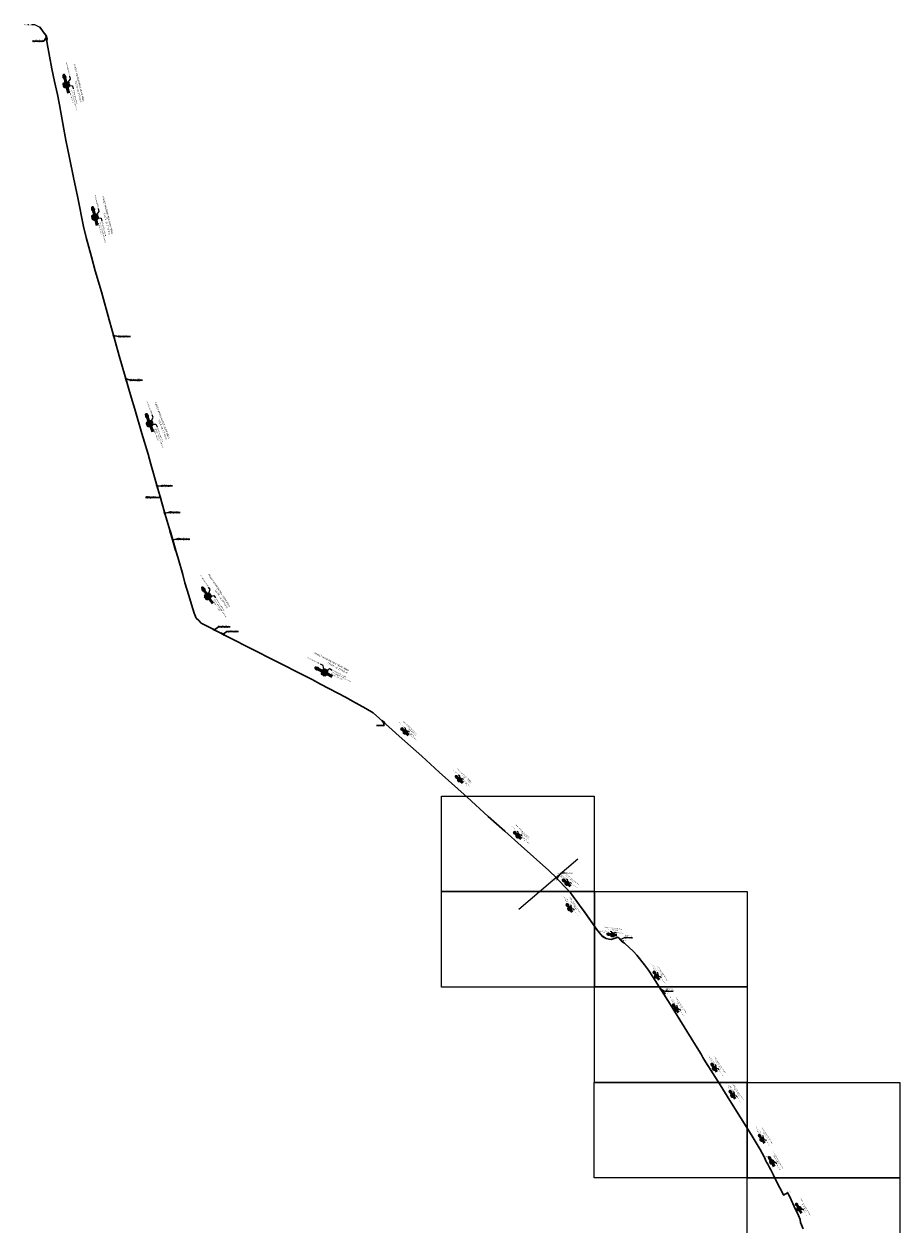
# Model space of a CAD drawing. Header units: millimetres. Extents: x 6424908 to 6427600, y 5873000 to 5879269.
# Tile 10 of 10: x 6424908 to 6427200, y 5876128 to 5879269. Entities that reach past the tile are written whole.
import ezdxf
from ezdxf import colors
from ezdxf.entities.mleader import LeaderData, LeaderLine
from ezdxf.math import Vec2, Vec3

# ---------------------------------------------------------------- set-up
doc = ezdxf.new("R2010")
doc.units = ezdxf.units.MM
doc.header["$LTSCALE"] = 0.5
doc.header["$XCLIPFRAME"] = 2
doc.layers.get('0').update_dxf_attribs({"linetype": 'CONTINUOUS'})
for name, color, linetype, lineweight in [('OBIEKTY', 5, 'CONTINUOUS', 30), ('OBIEKTY - OPIS', 170, 'CONTINUOUS', 30), ('RUROCIAG', 1, 'CONTINUOUS', 30), ('RUROCIĄG', 30, 'CONTINUOUS', 30), ('RUROCIĄG - DZIERŻAWA', 5, 'CONTINUOUS', 30), ('STUDNIE', 30, 'CONTINUOUS', 30)]:
    doc.layers.add(name, color=color, linetype=linetype, lineweight=lineweight)
doc.layers.add('RASTER', color=252, linetype='CONTINUOUS')
doc.styles.add('1 500', font='calibri.ttf', dxfattribs={"height": 1.5})
picture_1 = doc.add_image_def('image11.tif', size_in_pixel=(13216, 9423))
picture_2 = doc.add_image_def('image12.tif', size_in_pixel=(13714, 10743))
picture_3 = doc.add_image_def('image13.tif', size_in_pixel=(13216, 9438))
picture_4 = doc.add_image_def('image18.tif', size_in_pixel=(13216, 9438))
picture_5 = doc.add_image_def('image19.tif', size_in_pixel=(13216, 9445))
picture_6 = doc.add_image_def('image21.tif', size_in_pixel=(13216, 9442))
picture_7 = doc.add_image_def('image22.tif', size_in_pixel=(13868, 10589))

# ---------------------------------------------------------------- blocks, each defined once
blk = doc.blocks.new('redrftyuoio')
at = {"lineweight": 50, "true_color": 0x010101}
h = blk.add_hatch(color=18, dxfattribs=at)
h.dxf.hatch_style = 1
h.paths.add_polyline_path([(6427006.9, 5876175.9), (6427003.8, 5876176.8), (6427006.9, 5876177.7), (6427006.9, 5876176.8)])
edge = h.paths.add_edge_path()
edge.add_line((6427013.3, 5876176.8), (6427003.8, 5876176.8))
edge.add_line((6427013.3, 5876176.8), (6427003.8, 5876176.8))
at = {"color": 18, "linetype": 'ByBlock', "lineweight": -2, "true_color": 0x010101}
blk.add_line((6427024.1, 5876185.2), (6427028.1, 5876185.2), dxfattribs=at)
for points in [[(6427017.8, 5876180.7), (6427024.1, 5876185.2)], [(6427018.5, 5876176.2), (6427024.1, 5876185.2)], [(6427018.6, 5876178.6), (6427024.1, 5876185.2)], [(6427019.9, 5876181.1), (6427024.1, 5876185.2)], [(6427020.8, 5876176.3), (6427024.1, 5876185.2)], [(6427020.9, 5876178.5), (6427024.1, 5876185.2)]]:
    blk.add_lwpolyline(points, dxfattribs=at)
at = {"color": 18, "lineweight": 50, "true_color": 0x010101}
for points in [[(6427013.3, 5876176.8), (6427003.8, 5876176.8), (6427006.9, 5876177.7), (6427006.9, 5876176.8)], [(6427009.8, 5876176.8), (6427003.8, 5876176.8), (6427006.9, 5876175.9), (6427006.9, 5876176.8)], [(6427031.4, 5876176.8), (6427023.4, 5876176.8)], [(6427031.4, 5876176.8), (6427023.7, 5876176.8)]]:
    blk.add_lwpolyline(points, dxfattribs=at)
at = {"color": 1, "lineweight": 50}
blk.add_circle((6427017.2, 5876179.3), 1.16, dxfattribs=at)
at = {"color": 34, "lineweight": 50, "true_color": 0x964b00}
blk.add_circle((6427017.2, 5876177), 1.16, dxfattribs=at)
at = {"color": 2, "lineweight": 50}
blk.add_circle((6427019.6, 5876179.3), 1.16, dxfattribs=at)
at = {"color": 18, "lineweight": 50, "true_color": 0x010101}
blk.add_circle((6427019.6, 5876176.9), 1.16, dxfattribs=at)
at = {"color": 5, "lineweight": 50}
blk.add_circle((6427017.1, 5876174.6), 1.16, dxfattribs=at)
at = {"color": 3, "lineweight": 50}
blk.add_circle((6427019.5, 5876174.6), 1.16, dxfattribs=at)
at = {"color": 18, "true_color": 0x010101}
for points in [[(6427018.3, 5876180.9), (6427017.4, 5876180.4), (6427018.1, 5876181.1)], [(6427018.7, 5876178.5), (6427018, 5876177.8), (6427018.5, 5876178.7)], [(6427020, 5876180.9), (6427019.2, 5876180.4), (6427019.8, 5876181.2)], [(6427021.1, 5876178.4), (6427020.5, 5876177.6), (6427020.8, 5876178.6)], [(6427018.7, 5876176.1), (6427018, 5876175.4), (6427018.4, 5876176.3)], [(6427020.9, 5876176.2), (6427020.4, 5876175.4), (6427020.6, 5876176.4)]]:
    blk.add_solid(points, dxfattribs=at)
at = {"color": 250, "ltscale": 0.3, "insert": (6426995.1, 5876194.8), "char_height": 2.25, "attachment_point": 1, "style": '1 500'}
blk.add_mtext_dynamic_manual_height_columns('\\pi2.2108;{\\fArial Narrow|b0|i0|c0|p34;\\C18;\\c65793;PAKIET MIKRORUREK HDPE Mikro \\P\\pi11.216;\\fArial Narrow|b0|i0|c238|p34;6\\fArial Narrow|b0|i0|c0|p34;x1\\fArial Narrow|b0|i0|c238|p34;2\\fArial Narrow|b0|i0|c0|p34;/\\fArial Narrow|b0|i0|c238|p34;8\\fArial Narrow|b0|i0|c0|p34; \\fArial Narrow|b0|i0|c238|p34;- dł. 325,0 m}', width=92.735, gutter_width=7.5, heights=[0], dxfattribs=at)
at = {"color": 18, "true_color": 0x010101, "insert": (6427029.1, 5876186.4), "char_height": 1.5, "attachment_point": 1}
blk.add_mtext('{\\fArial|b0|i0|c238|p34;6\\fArial|b0|i0|c0|p34;x mikrorurka WSS}', dxfattribs=at)
blk = doc.blocks.new('werfaaq')
at = {"lineweight": 50, "true_color": 0x010101}
h = blk.add_hatch(color=18, dxfattribs=at)
h.dxf.hatch_style = 1
h.paths.add_polyline_path([(6426905.2, 5876353.2), (6426902.1, 5876352.3), (6426905.2, 5876351.3), (6426905.2, 5876352.3)])
edge = h.paths.add_edge_path()
edge.add_line((6426911.6, 5876352.3), (6426902.1, 5876352.3))
edge.add_line((6426911.6, 5876352.3), (6426902.1, 5876352.3))
at = {"color": 1, "lineweight": 50}
for p, q in [((6426914.7, 5876354.8), (6426913.6, 5876353.7)), ((6426914.7, 5876353.7), (6426913.6, 5876354.8))]:
    blk.add_line(p, q, dxfattribs=at)
at = {"color": 18, "lineweight": 50, "true_color": 0x010101}
for points in [[(6426908.2, 5876352.3), (6426902.1, 5876352.3), (6426905.2, 5876353.2), (6426905.2, 5876352.3)], [(6426911.7, 5876352.3), (6426902.1, 5876352.3), (6426905.2, 5876351.3), (6426905.2, 5876352.3)], [(6426926.9, 5876352.3), (6426918.8, 5876352.3)], [(6426926.9, 5876352.3), (6426919.2, 5876352.3)]]:
    blk.add_lwpolyline(points, dxfattribs=at)
blk.add_circle((6426913, 5876352.2), 1.16, dxfattribs=at)
at = {"color": 1, "lineweight": 50}
blk.add_circle((6426914.2, 5876354.3), 1.16, dxfattribs=at)
at = {"color": 30, "lineweight": 50}
blk.add_circle((6426914.2, 5876350.2), 1.16, dxfattribs=at)
at = {"color": 3, "lineweight": 50}
blk.add_circle((6426915.4, 5876352.3), 1.16, dxfattribs=at)
at = {"color": 253, "lineweight": 50}
blk.add_circle((6426916.5, 5876350.2), 1.16, dxfattribs=at)
at = {"color": 5, "lineweight": 50}
blk.add_circle((6426916.5, 5876354.3), 1.16, dxfattribs=at)
at = {"color": 6, "lineweight": 50}
blk.add_circle((6426917.7, 5876352.2), 1.16, dxfattribs=at)
at = {"color": 250, "ltscale": 0.3, "insert": (6426888.5, 5876370.1), "char_height": 2.25, "attachment_point": 1, "style": '1 500'}
blk.add_mtext_dynamic_manual_height_columns('\\pi2.2108;{\\fArial Narrow|b0|i0|c0|p34;\\C18;\\c65793;PAKIET MIKRORUREK HDPE Mikro \\P\\pi11.216;\\fArial Narrow|b0|i0|c238|p34;7\\fArial Narrow|b0|i0|c0|p34;x1\\fArial Narrow|b0|i0|c238|p34;2\\fArial Narrow|b0|i0|c0|p34;/8 \\fArial Narrow|b0|i0|c238|p34;- dł. 925,0 m}', width=92.735, gutter_width=7.5, heights=[0], dxfattribs=at)
at = {"color": 18, "true_color": 0x010101}
ml = blk.add_multileader_mtext('Standard', dxfattribs=at)
ml.set_content('{\\fArial|b0|i0|c0|p34;mikrorurka czerwona \\Pwykorzystana przez operatora\\Pobcego - Asta-Net}', color=(1, 1, 1))
ml.set_leader_properties()
ml.build(insert=Vec2(0, 0))
ml.multileader.update_dxf_attribs({"text_top_attachment_type": 0, "text_bottom_attachment_type": 0, "arrow_head_size": 1})
ctx = ml.context
ctx.base_point, ctx.char_height, ctx.arrow_head_size, ctx.landing_gap_size, ctx.plane_origin = Vec3(6426878.1, 5876359.6), 1.5, 1, 1, Vec3(6426913.9, 5876354)
ctx.text_align_type = 2
notes = []
notes.append((ctx, [(0, (1, 1, 0), (6426912, 5876359.6), (-1, 0), 4, [(0, [(6426913.5, 5876355.2)], 256, [])])]))
ctx.mtext.insert, ctx.mtext.alignment, ctx.mtext.flow_direction = Vec3(6426907, 5876360.6), 3, 5
ml = blk.add_multileader_mtext('Standard', dxfattribs=at)
ml.set_content('{\\fArial|b0|i0|c0|p34;6x mikrorurka WSS}', color=(1, 1, 1))
ml.set_leader_properties()
ml.build(insert=Vec2(0, 0))
ml.multileader.update_dxf_attribs({"text_top_attachment_type": 0, "text_bottom_attachment_type": 0, "arrow_head_size": 1})
ctx = ml.context
ctx.base_point, ctx.char_height, ctx.arrow_head_size, ctx.landing_gap_size, ctx.plane_origin = Vec3(6426925.2, 5876359.4), 1.5, 1, 1, Vec3(6426917.6, 5876354.6)
notes.append((ctx, [(0, (1, 1, 0), (6426921.2, 5876359.4), (1, 0), 4, [(5, [(6426916.7, 5876355.4), (6426914.2, 5876352.3), (6426915.1, 5876350.8), (6426917.6, 5876350.5), (6426918.2, 5876353.2), (6426916.3, 5876352.9)], 256, [])])]))
ctx.mtext.insert, ctx.mtext.flow_direction = Vec3(6426926.2, 5876360.2), 5
for ctx, leaders in notes:
    for number, flags, end, landing, length, lines in leaders:
        leader = LeaderData()
        leader.index, (leader.has_last_leader_line, leader.has_dogleg_vector, leader.attachment_direction) = number, flags
        leader.last_leader_point, leader.dogleg_vector, leader.dogleg_length = Vec3(end), Vec3(landing), length
        for number, points, colour, breaks in lines:
            line = LeaderLine()
            line.index, line.vertices, line.color, line.breaks = number, Vec3.list(points), colors.encode_raw_color(colour), breaks
            leader.lines.append(line)
        ctx.leaders.append(leader)
blk = doc.blocks.new('A$C41BD58FC')
at = {"lineweight": 50, "true_color": 0x010101}
h = blk.add_hatch(color=18, dxfattribs=at)
h.dxf.hatch_style = 1
h.paths.add_polyline_path([(41.2, 4.6), (35, 6.5), (41.2, 8.4), (41.2, 6.5)])
edge = h.paths.add_edge_path()
edge.add_line((54, 6.5), (35, 6.5))
edge.add_line((54, 6.5), (35, 6.5))
at = {"color": 1, "lineweight": 50}
for p, q in [((62.7, 11.7), (65, 9.4)), ((62.7, 9.4), (65, 11.7))]:
    blk.add_line(p, q, dxfattribs=at)
at = {"color": 18, "lineweight": 50, "true_color": 0x010101}
for points in [[(54.1, 6.5), (35, 6.5), (41.2, 8.4), (41.2, 6.5)], [(47.1, 6.5), (35, 6.5), (41.2, 4.6), (41.2, 6.5)], [(84.5, 6.5), (68.4, 6.5)], [(84.5, 6.5), (69.1, 6.5)]]:
    blk.add_lwpolyline(points, dxfattribs=at)
at = {"color": 6, "lineweight": 50}
blk.add_circle((56.8, 6.4), 2.32, dxfattribs=at)
at = {"color": 5, "lineweight": 50}
blk.add_circle((59.1, 10.6), 2.32, dxfattribs=at)
at = {"color": 253, "lineweight": 50}
blk.add_circle((59.2, 2.4), 2.32, dxfattribs=at)
at = {"color": 3, "lineweight": 50}
blk.add_circle((61.4, 6.5), 2.32, dxfattribs=at)
at = {"color": 1, "lineweight": 50}
blk.add_circle((63.9, 10.5), 2.32, dxfattribs=at)
at = {"color": 30, "lineweight": 50}
blk.add_circle((63.9, 2.3), 2.32, dxfattribs=at)
at = {"color": 18, "lineweight": 50, "true_color": 0x010101}
blk.add_circle((66.1, 6.4), 2.32, dxfattribs=at)
at = {"color": 250, "ltscale": 0.3, "insert": (115.2, 42.2), "char_height": 4.5, "attachment_point": 3, "style": '1 500'}
blk.add_mtext_dynamic_manual_height_columns('{\\fArial Narrow|b0|i0|c0|p34;\\C18;\\c65793;PAKIET MIKRORUREK HDPE Mikro \\P\\fArial Narrow|b0|i0|c238|p34;7\\fArial Narrow|b0|i0|c0|p34;x1\\fArial Narrow|b0|i0|c238|p34;2\\fArial Narrow|b0|i0|c0|p34;/8 \\fArial Narrow|b0|i0|c238|p34;- dł. 2774,0 m}', width=92.735, gutter_width=7.5, heights=[0], dxfattribs=at)
at = {"color": 18, "true_color": 0x010101}
ml = blk.add_multileader_mtext('Standard', dxfattribs=at)
ml.set_content('6x mikrorurka WSS', color=(1, 1, 1))
ml.set_leader_properties()
ml.build(insert=Vec2(0, 0))
ml.multileader.update_dxf_attribs({"text_top_attachment_type": 0, "text_bottom_attachment_type": 0, "arrow_head_size": 2})
ctx = ml.context
ctx.base_point, ctx.char_height, ctx.arrow_head_size, ctx.plane_origin = Vec3(2.1, 20.8), 3, 2, Vec3(56.9, 11.3)
ctx.text_align_type = 2
notes = []
notes.append((ctx, [(0, (1, 1, 0), (49.8, 20.8), (-1, 0), 8, [(5, [(58.8, 12.9), (63.8, 6.6), (65.8, 3.5), (61.5, 3), (55.8, 8.5), (59.6, 7.9)], 256, [])])]))
ctx.mtext.insert, ctx.mtext.alignment, ctx.mtext.flow_direction = Vec3(39.8, 22.4), 3, 5
ml = blk.add_multileader_mtext('Standard', dxfattribs=at)
ml.set_content('mikrorurka czerwona \\Pwykorzystana przez operatora\\Pobcego - Asta-Net', color=(1, 1, 1))
ml.set_leader_properties()
ml.build(insert=Vec2(0, 0))
ml.multileader.update_dxf_attribs({"text_top_attachment_type": 0, "text_bottom_attachment_type": 0, "arrow_head_size": 2})
ctx = ml.context
ctx.base_point, ctx.char_height, ctx.arrow_head_size, ctx.plane_origin = Vec3(76.2, 21.2), 3, 2, Vec3(64.3, 10)
notes.append((ctx, [(0, (1, 1, 0), (68.2, 21.2), (1, 0), 8, [(0, [(65.2, 12.4)], 256, [])])]))
ctx.mtext.insert, ctx.mtext.flow_direction = Vec3(78.2, 23.2), 5
for ctx, leaders in notes:
    for number, flags, end, landing, length, lines in leaders:
        leader = LeaderData()
        leader.index, (leader.has_last_leader_line, leader.has_dogleg_vector, leader.attachment_direction) = number, flags
        leader.last_leader_point, leader.dogleg_vector, leader.dogleg_length = Vec3(end), Vec3(landing), length
        for number, points, colour, breaks in lines:
            line = LeaderLine()
            line.index, line.vertices, line.color, line.breaks = number, Vec3.list(points), colors.encode_raw_color(colour), breaks
            leader.lines.append(line)
        ctx.leaders.append(leader)

msp = doc.modelspace()

# ---------------------------------------------------------------- linework, layer by layer
at = {"ltscale": 100}
msp.add_lwpolyline([(6426202.7, 5876952.2), (6426356.8, 5877084.5)], dxfattribs=at)
at = {"layer": 'OBIEKTY', "ltscale": 0.3}
for p, q in [((6424964.5, 5879239.4), (6424965.5, 5879239.6)), ((6424967.3, 5879229.8), (6424964.5, 5879239.4)), ((6424965.5, 5879239.6), (6424968.3, 5879229.5)), ((6424966.4, 5879227), (6424967.3, 5879229.8)), ((6424967.3, 5879226.6), (6424966.4, 5879227)), ((6424968.3, 5879229.5), (6424967.3, 5879229.8)), ((6424967.3, 5879229.8), (6424968.3, 5879229.5)), ((6424968.3, 5879229.5), (6424967.3, 5879226.6)), ((6425141.3, 5878455.3), (6425142.3, 5878455.6)), ((6425143.6, 5878447.6), (6425141.3, 5878455.3)), ((6425142.3, 5878455.6), (6425144.5, 5878447.9)), ((6425144.5, 5878447.9), (6425143.6, 5878447.6)), ((6425173.2, 5878342.4), (6425174.1, 5878342.6)), ((6425175.7, 5878333.4), (6425173.2, 5878342.4)), ((6425174.1, 5878342.6), (6425176.7, 5878333.6)), ((6425176.7, 5878333.6), (6425175.7, 5878333.4)), ((6425254.9, 5878062.2), (6425255.9, 5878062.5)), ((6425255.9, 5878062.5), (6425257.8, 5878055.3)), ((6425256.8, 5878055), (6425254.9, 5878062.2)), ((6425257.8, 5878055.3), (6425256.8, 5878055)), ((6425263.3, 5878032.5), (6425264.3, 5878032.8)), ((6425264.5, 5878028.4), (6425263.3, 5878032.5)), ((6425264.3, 5878032.8), (6425265.5, 5878028.7)), ((6425265.5, 5878028.7), (6425264.5, 5878028.4)), ((6425274.7, 5877992.3), (6425275.6, 5877992.5)), ((6425276.3, 5877986.6), (6425274.7, 5877992.3)), ((6425275.6, 5877992.5), (6425277.3, 5877986.9)), ((6425277.3, 5877986.9), (6425276.3, 5877986.6)), ((6425289.1, 5877943.1), (6425290.1, 5877943.4)), ((6425296.2, 5877918.9), (6425289.1, 5877943.1)), ((6425290.1, 5877943.4), (6425297.1, 5877919.2)), ((6425297.1, 5877919.2), (6425296.2, 5877918.9)), ((6425296.2, 5877918.9), (6425297.1, 5877919.2)), ((6425304.4, 5877891.3), (6425296.2, 5877918.9)), ((6425297.1, 5877919.2), (6425305.4, 5877891.6)), ((6425305.4, 5877891.6), (6425304.4, 5877891.3)), ((6425402.9, 5877684.7), (6425403.3, 5877685.6)), ((6425403.3, 5877685.6), (6425408.6, 5877682.8)), ((6425408.2, 5877681.9), (6425402.9, 5877684.7)), ((6425408.6, 5877682.8), (6425408.2, 5877681.9)), ((6425422.9, 5877674.5), (6425423.3, 5877675.4)), ((6425431.6, 5877670), (6425422.9, 5877674.5)), ((6425423.3, 5877675.4), (6425432.1, 5877670.9)), ((6425432.1, 5877670.9), (6425431.6, 5877670)), ((6425844.1, 5877445.8), (6425844.7, 5877446.6)), ((6425851.4, 5877439.3), (6425844.1, 5877445.8)), ((6425844.7, 5877446.6), (6425852.1, 5877440)), ((6425852.1, 5877440), (6425851.4, 5877439.3)), ((6426464.2, 5876876.6), (6426464.9, 5876877.3)), ((6426472, 5876867.9), (6426464.2, 5876876.6)), ((6426464.9, 5876877.3), (6426472.8, 5876868.5)), ((6426472.8, 5876868.5), (6426472, 5876867.9)), ((6426572.7, 5876744.2), (6426573.5, 5876744.8)), ((6426575.2, 5876740.3), (6426572.7, 5876744.2)), ((6426573.5, 5876744.8), (6426576, 5876740.8)), ((6426576, 5876740.8), (6426575.2, 5876740.3))]:
    msp.add_line(p, q, dxfattribs=at)
at = {"layer": 'OBIEKTY - OPIS', "ltscale": 0.3}
for p, q in [((6424930.3, 5879224.8), (6424959.7, 5879224.8)), ((6424959.7, 5879224.8), (6424966.1, 5879233.8)), ((6425154.1, 5878451.2), (6425142.6, 5878454.3)), ((6425154.1, 5878451.2), (6425186.2, 5878451.2)), ((6425186.3, 5878337.5), (6425174.7, 5878340.5)), ((6425186.2, 5878337.5), (6425218.3, 5878337.5)), ((6425266.2, 5878060.8), (6425256.7, 5878059.4)), ((6425266.2, 5878060.8), (6425296.3, 5878060.8)), ((6425225.7, 5878030.2), (6425255.9, 5878030.2)), ((6425255.9, 5878030.2), (6425264.1, 5878029.8)), ((6425286, 5877990.8), (6425276.5, 5877989.4)), ((6425286, 5877990.8), (6425316.1, 5877990.8)), ((6425307, 5877921.3), (6425297.1, 5877919.3)), ((6425307, 5877921.3), (6425341.4, 5877921.3)), ((6425416.5, 5877691.5), (6425406.4, 5877684)), ((6425416.5, 5877691.5), (6425446.9, 5877691.5)), ((6425439, 5877679.2), (6425429.4, 5877672.3)), ((6425439, 5877679.2), (6425469.4, 5877679.2)), ((6425850.1, 5877433.6), (6425848.9, 5877441.5)), ((6425830.7, 5877433.6), (6425850.2, 5877433.6))]:
    msp.add_line(p, q, dxfattribs=at)
at = {"layer": 'RUROCIAG', "ltscale": 0.3}
msp.add_lwpolyline([(6424949.8, 5879260.2), (6424957.8, 5879248.9), (6424964.7, 5879239.7), (6424965.4, 5879238.3), (6424967.8, 5879229.7), (6424966.9, 5879226.8), (6424967.2, 5879224.7), (6424968.4, 5879218.4), (6424980.9, 5879152.4), (6424980.9, 5879152.4), (6424987.9, 5879119.2), (6424995.4, 5879084.5), (6425000.7, 5879057.4), (6425012.4, 5878994.2), (6425017.5, 5878965.6), (6425027.2, 5878918.7), (6425037.7, 5878867.4), (6425048.2, 5878814.4), (6425048.2, 5878814.4), (6425063.6, 5878738.9), (6425070.1, 5878710.7), (6425070.1, 5878710.7), (6425084.1, 5878659.9), (6425094.4, 5878623.3), (6425110.3, 5878568.3), (6425110.3, 5878568.3), (6425130.5, 5878495.4), (6425130.5, 5878495.4), (6425138.3, 5878467.4), (6425147.6, 5878435.3), (6425157, 5878400.4), (6425188.1, 5878292.2), (6425188.1, 5878292.2), (6425188.1, 5878292.2), (6425198.1, 5878261), (6425198.1, 5878261), (6425216.3, 5878197.9), (6425216.3, 5878197.9), (6425216.3, 5878197.9), (6425232.7, 5878143.2), (6425240, 5878117.4), (6425258.1, 5878052.3), (6425258.1, 5878052.3), (6425265.5, 5878026.4), (6425265.7, 5878025.7), (6425265.7, 5878025.7), (6425278.7, 5877979.8), (6425289.9, 5877942), (6425297.4, 5877916.5), (6425297.4, 5877916.5), (6425301, 5877904), (6425310.1, 5877873.9), (6425323.5, 5877828.7), (6425323.5, 5877828.7), (6425329.1, 5877806.5), (6425339.1, 5877773.5), (6425346.3, 5877749.6), (6425353.5, 5877727.5), (6425358.6, 5877714.2), (6425365.2, 5877708.1), (6425371.8, 5877701), (6425371.8, 5877701), (6425391, 5877691.3), (6425446.5, 5877663), (6425446.5, 5877663), (6425501.2, 5877635.1), (6425501.2, 5877635.1), (6425566.4, 5877601.8), (6425566.4, 5877601.8), (6425642.4, 5877562.9), (6425642.4, 5877562.9), (6425661.5, 5877553.3), (6425684, 5877541), (6425751.1, 5877506.6), (6425751.1, 5877506.6), (6425751.1, 5877506.6), (6425767.5, 5877496.9), (6425767.5, 5877496.9), (6425802.8, 5877477.9), (6425821.7, 5877466), (6425871.2, 5877422.2), (6425871.2, 5877422.2), (6425871.2, 5877422.2), (6425889.4, 5877405), (6425948.7, 5877352.6), (6425994.4, 5877311), (6426067.2, 5877245.7), (6426067.2, 5877245.7), (6426122.7, 5877195.3), (6426165.8, 5877156.8), (6426208.9, 5877118), (6426208.9, 5877118), (6426281.3, 5877053.4), (6426302, 5877033.9), (6426302.8, 5877033.1)], dxfattribs=at)
at = {"layer": 'RUROCIĄG', "ltscale": 0.3}
for points in [[(6426444.6, 5876873.5), (6426438.8, 5876873.7), (6426431, 5876875.4), (6426424.6, 5876879.3), (6426421.9, 5876881.3), (6426408.9, 5876896.9), (6426373.9, 5876946.8), (6426373.9, 5876946.8), (6426361.3, 5876963.4), (6426338.3, 5876995.3), (6426328.8, 5877005.5), (6426303.6, 5877031.2)], [(6426465.1, 5876876.4), (6426473.3, 5876867.1), (6426479.5, 5876863.4), (6426503, 5876841.4), (6426511.9, 5876831.9), (6426511.9, 5876831.9), (6426531.6, 5876807), (6426542.1, 5876792.9), (6426553.7, 5876775), (6426553.7, 5876775), (6426553.7, 5876775), (6426599.1, 5876703.6), (6426599.1, 5876703.6), (6426599.1, 5876703.6), (6426661.2, 5876603.3), (6426661.2, 5876603.3), (6426661.2, 5876603.3), (6426679.7, 5876573.2), (6426679.7, 5876573.2), (6426684.3, 5876564), (6426691.6, 5876553.3), (6426711.1, 5876521.4), (6426729.5, 5876492.5), (6426729.5, 5876492.5), (6426755, 5876451.6), (6426755, 5876451.6), (6426810.7, 5876362.3), (6426810.7, 5876362.3), (6426810.7, 5876362.3), (6426810.7, 5876362.3), (6426834.2, 5876323.8), (6426844.6, 5876304.7)]]:
    msp.add_lwpolyline(points, dxfattribs=at)
at = {"layer": 'RUROCIĄG', "ltscale": 100}
msp.add_lwpolyline([(6426303.6, 5877031.2), (6426328.8, 5877005.5), (6426338.3, 5876995.3), (6426361.3, 5876963.4), (6426374.7, 5876945.6), (6426408.9, 5876896.9), (6426421.7, 5876881.5), (6426431, 5876875.4), (6426438.8, 5876873.7), (6426444.6, 5876873.5)], dxfattribs=at)
at = {"layer": 'RUROCIĄG - DZIERŻAWA', "ltscale": 100}
for points in [[(6426444.6, 5876873.5), (6426462.8, 5876879.1), (6426465.1, 5876876.4)], [(6426844.8, 5876304.3), (6426845.1, 5876303.9), (6426845.9, 5876302.4), (6426848.9, 5876293.9), (6426851.2, 5876290.3), (6426854.3, 5876284.7), (6426858.8, 5876276.3), (6426861.9, 5876270.2), (6426868.9, 5876256.6), (6426871.3, 5876251.7), (6426875.1, 5876243.9), (6426880.1, 5876234.2), (6426885.9, 5876222.7), (6426895.3, 5876204.5), (6426895.7, 5876204.3), (6426905.9, 5876210.4), (6426908.6, 5876206.7), (6426915.7, 5876191.4), (6426923.8, 5876174.1), (6426934.7, 5876150.5), (6426939, 5876140.6), (6426940.3, 5876132.6), (6426947.1, 5876116.2)]]:
    msp.add_lwpolyline(points, dxfattribs=at)
for points in [[(6426844.8, 5876304.8), (6426845.3, 5876304), (6426844.8, 5876303.7), (6426844.4, 5876304.6)], [(6426905.8, 5876211.1), (6426906.3, 5876210.2), (6426905.9, 5876210), (6426905.3, 5876210.8)]]:
    msp.add_lwpolyline(points, close=True, dxfattribs=at)
at = {"layer": 'STUDNIE', "color": 5, "linetype": 'ByBlock', "lineweight": -2, "ltscale": 100}
for p, q in [((6424935.8, 5879267.2), (6424927.8, 5879267.2)), ((6424948, 5879261.1), (6424935.8, 5879267.2)), ((6426304, 5877034.6), (6426314.5, 5877047.3)), ((6426314.5, 5877047.3), (6426322.5, 5877047.3))]:
    msp.add_line(p, q, dxfattribs=at)
at = {"layer": 'STUDNIE', "ltscale": 100}
for points in [[(6424949.7, 5879261.3), (6424948.9, 5879260.7)], [(6424948.9, 5879260.7), (6424949.9, 5879259.3)], [(6424950.7, 5879259.9), (6424949.7, 5879261.3)], [(6424949.9, 5879259.3), (6424950.7, 5879259.9)], [(6426302.6, 5877034), (6426301.8, 5877033.3)], [(6426301.8, 5877033.3), (6426302.9, 5877032.1)], [(6426303.7, 5877032.8), (6426302.6, 5877034)], [(6426302.9, 5877032.1), (6426303.7, 5877032.8)]]:
    msp.add_lwpolyline(points, dxfattribs=at)
msp.add_lwpolyline([(6426302.2, 5877031.9), (6426303.3, 5877030.7), (6426304.1, 5877031.4), (6426303, 5877032.6)], close=True, dxfattribs=at)
at = {"layer": 'STUDNIE', "color": 5, "ltscale": 100}
for points in [[(6424948.2, 5879261.4), (6424949.8, 5879260.2), (6424947.9, 5879260.8)], [(6426304.3, 5877034.4), (6426302.8, 5877033.1), (6426303.8, 5877034.8)]]:
    msp.add_solid(points, dxfattribs=at)

# ---------------------------------------------------------------- block references
for name, p, rotation in [('A$C41BD58FC', (6424997.4, 5879168.5), 284.0560205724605), ('A$C41BD58FC', (6425072.4, 5878822), 284.0560205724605), ('A$C41BD58FC', (6425209, 5878278.4), 290.7845314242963), ('A$C41BD58FC', (6425349.9, 5877819.3), 303.1793273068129), ('A$C41BD58FC', (6425636.7, 5877594.8), 332.5146689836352), ('werfaaq', (-2274765.7, 5519654.3), 319.9141346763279), ('werfaaq', (-2021918.2, 7989714.4), 303.5215473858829), ('werfaaq', (-718198.4, 897851.3), 352.4345024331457), ('werfaaq', (-2021690.7, 7989537.6), 303.5215473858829), ('werfaaq', (-2021640.2, 7989451.7), 303.5215473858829), ('werfaaq', (-2021539.5, 7989296.6), 303.5215473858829), ('werfaaq', (-2021491.7, 7989225.7), 303.5215473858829), ('werfaaq', (-2021415.2, 7989110.5), 303.5215473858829), ('redrftyuoio', (-1854948.6, 8568424), 299.5559826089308), ('redrftyuoio', (-1854877.6, 8568302), 299.5559826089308)]:
    msp.add_blockref(name, p, dxfattribs=dict(rotation=rotation))
at = {"xscale": 0.5, "yscale": 0.5, "zscale": 0.5, "rotation": 316.5506449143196}
for p in [(6425881.1, 5877434.7), (6426023, 5877310.1), (6426176, 5877163.3)]:
    msp.add_blockref('A$C41BD58FC', p, dxfattribs=at)

# ---------------------------------------------------------------- texts
at = {"layer": 'OBIEKTY - OPIS', "width": 1.0005}
for s, p in [('RHDPEp 110/6,3', (6424930.1, 5879225.9)), ('14,0 m - przecisk', (6424930, 5879221.7)), ('8,0 m - przecisk.', (6425154, 5878448)), ('RHDPEp 110/6,3', (6425153.9, 5878452.2)), ('10,0 m - przecisk', (6425185.9, 5878334.3)), ('RHDPEp 110/6,3', (6425186, 5878338.5)), ('RHDPEp 110/6,3', (6425266, 5878061.8)), ('RHDPEp 110/6,3', (6425225.5, 5878031.2)), ('8,0 m - przecisk', (6425266.1, 5878057.6)), ('4,0 m - przecisk', (6425225.7, 5878027)), ('RHDPEp 110/6,3', (6425285.7, 5877991.8)), ('6,0 m - przekop otw.', (6425285.9, 5877987.6)), ('54,0 m - przewiert ster.', (6425307, 5877918.1)), ('RHDPEp 110/6,3', (6425306.8, 5877922.3)), ('RHDPEp 110/6,3', (6425416.3, 5877692.5)), ('6,0 m - przecisk', (6425416.4, 5877688.3)), ('10,0 m - przecisk', (6425438.7, 5877676))]:
    msp.add_text(s, height=2.501, dxfattribs=at).set_placement(p)
at = {"layer": 'OBIEKTY - OPIS', "oblique": 0, "width": 1.0005}
msp.add_text('RHDPEp 110/6,3', height=2.501, dxfattribs=at).set_placement((6425438.8, 5877680.2))
at = {"layer": 'OBIEKTY - OPIS', "oblique": -0.0008, "width": 1.0005}
for s, p in [('RHDPEp 110/6,3', (6425830.6, 5877434)), ('10,0 m - przecisk', (6425830.6, 5877431.5))]:
    msp.add_text(s, height=1.501, rotation=0.776, dxfattribs=at).set_placement(p)
at = {"layer": 'OBIEKTY - OPIS', "char_height": 2, "attachment_point": 1}
for s, insert in [('{\\fArial|b0|i0|c0|p34;OBIEKT NR \\fArial|b0|i0|c238|p34;36\\P\\fArial|b0|i0|c0|p34;RHDPEp \\fArial|b0|i0|c238|p34;110\\fArial|b0|i0|c0|p34;/\\fArial|b0|i0|c238|p34;6\\fArial|b0|i0|c0|p34;,3}\\P{\\fArial|b0|i0|c238|p34;12\\fArial|b0|i0|c0|p34;,0 m - prze\\fArial|b0|i0|c238|p34;cisk}', (6426479.2, 5876884.3)), ('{\\fArial|b0|i0|c0|p34;OBIEKT NR \\fArial|b0|i0|c238|p34;35\\P\\fArial|b0|i0|c0|p34;RHDPEp \\fArial|b0|i0|c238|p34;110\\fArial|b0|i0|c0|p34;/\\fArial|b0|i0|c238|p34;6\\fArial|b0|i0|c0|p34;,3}\\P{\\fArial|b0|i0|c238|p34;5\\fArial|b0|i0|c0|p34;,0 m - prze\\fArial|b0|i0|c238|p34;cisk}', (6426585.7, 5876744))]:
    msp.add_mtext_dynamic_manual_height_columns(s, width=60.692, gutter_width=12.5, heights=[0], dxfattribs=dict(at, insert=insert))
at = {"layer": 'RUROCIĄG - DZIERŻAWA', "char_height": 2, "attachment_point": 1, "rotation": 358.9398}
for insert in [(6426846, 5876305.6), (6426906.6, 5876213.1)]:
    msp.add_mtext_dynamic_manual_height_columns('{\\fArial|b0|i0|c238|p34;SKR-1}', width=2.951, gutter_width=12.5, heights=[0], dxfattribs=dict(at, insert=insert))
at = {"layer": 'STUDNIE', "color": 5, "width": 1.0005}
for s, height, p in [('WD Milcz', 3, (6424907.6, 5879266.1)), ('Studzieniec', 3.002, (6426323.3, 5877045.7))]:
    msp.add_text(s, height=height, dxfattribs=at).set_placement(p)
at = {"layer": 'STUDNIE', "char_height": 2, "attachment_point": 1, "rotation": 358.9398}
for s, width, insert in [('\\pxi5.073; {\\fArial|b0|i0|c238|p34;Studzieniec}', 33.991, (6426277.8, 5877030)), ('{\\fArial|b0|i0|c238|p34;SKR-2}', 2.951, (6426293.4, 5877033))]:
    msp.add_mtext_dynamic_manual_height_columns(s, width=width, gutter_width=12.5, heights=[0], dxfattribs=dict(at, insert=insert))

# ---------------------------------------------------------------- pictures from other files: only their frames are drawn
at = {"layer": 'RASTER'}
image = msp.add_image(picture_7, insert=(6425986.2, 5876937.2), size_in_units=(440.3, 336.2), dxfattribs=at)
image.set_boundary_path([(447, 780.4), (13044, 8654)])
image = msp.add_image(picture_2, insert=(6425986.2, 5876687.2), size_in_units=(435.4, 341.1), dxfattribs=at)
image.set_boundary_path([(444, 937), (13047, 8808)])
at = {"layer": 'RASTER', "ltscale": 0.3}
image = msp.add_image(picture_3, insert=(6426392.6, 5876714.9), size_in_units=(419.6, 299.7), dxfattribs=at)
image.set_boundary_path([(245, 486), (12842, 8360.6)])
image = msp.add_image(picture_1, insert=(6426392.5, 5876464.7), size_in_units=(419.6, 299.2), dxfattribs=at)
image.set_boundary_path([(249, 465), (12847.4, 8338.5)])
image = msp.add_image(picture_6, insert=(6426393.5, 5876215.1), size_in_units=(419.6, 299.8), dxfattribs=at)
image.set_boundary_path([(215.5, 496.6), (12814, 8370.4)])
image = msp.add_image(picture_4, insert=(6426792, 5876214.8), size_in_units=(419.6, 299.7), dxfattribs=at)
image.set_boundary_path([(262.5, 483.4), (12861, 8356.5)])
image = msp.add_image(picture_5, insert=(6426792.2, 5875964.7), size_in_units=(419.6, 299.9), dxfattribs=at)
image.set_boundary_path([(255, 485), (12852, 8357.3)])

# ---------------------------------------------------------------- leaders
at = {"layer": 'OBIEKTY - OPIS', "lineweight": 30}
ml = msp.add_multileader_mtext('Standard', dxfattribs=at)
ml.set_content('', color=256)
ml.set_leader_properties()
ml.build(insert=Vec2(0, 0))
ml.multileader.update_dxf_attribs({"text_top_attachment_type": 0, "text_bottom_attachment_type": 0, "dogleg_length": 24.8, "arrow_head_size": 2})
ctx = ml.context
ctx.base_point, ctx.arrow_head_size, ctx.plane_origin = Vec3(6426500, 5876878.3), 2, Vec3(6426510.7, 5876868.8)
notes = []
notes.append((ctx, [(0, (1, 1, 0), (6426478.9, 5876878.3), (1, 0), 21.1, [(0, [(6426468.8, 5876872.9)], 256, [])])]))
ctx.mtext.insert, ctx.mtext.text_direction, ctx.mtext.flow_direction, ctx.mtext.extrusion = Vec3(6426502, 5876880.3), Vec3(-1, 0), 5, Vec3(0, 0, -1)
at = {"layer": 'OBIEKTY - OPIS', "linetype": 'ByBlock', "lineweight": 30}
ml = msp.add_multileader_mtext('Standard', dxfattribs=at)
ml.set_content('{\\fArial|b0|i0|c238|p39;5+045.0}', color=5)
ml.set_leader_properties()
ml.build(insert=Vec2(0, 0))
ml.multileader.update_dxf_attribs({"text_right_attachment_type": 6, "text_top_attachment_type": 0, "text_bottom_attachment_type": 0, "dogleg_length": 0.247, "arrow_head_size": 2})
ctx = ml.context
ctx.base_point, ctx.char_height, ctx.arrow_head_size, ctx.plane_origin = Vec3(6426477.5, 5876870.4), 1.5, 2, Vec3(6426496.3, 5876911.2)
ctx.right_attachment, ctx.attachment_type = 6, 2
notes.append((ctx, [(1, (1, 1, 0), (6426477.3, 5876870.4), (1, 0), 0.247, [(0, [(6426472.4, 5876868.2)], 256, [])])]))
ctx.mtext.insert, ctx.mtext.flow_direction = Vec3(6426479.5, 5876871.2), 5
at = {"layer": 'OBIEKTY - OPIS', "lineweight": 30}
ml = msp.add_multileader_mtext('Standard', dxfattribs=at)
ml.set_content('', color=256)
ml.set_leader_properties()
ml.build(insert=Vec2(0, 0))
ml.multileader.update_dxf_attribs({"text_top_attachment_type": 0, "text_bottom_attachment_type": 0, "dogleg_length": 24.8, "arrow_head_size": 2})
ctx = ml.context
ctx.base_point, ctx.arrow_head_size, ctx.plane_origin = Vec3(6426606.4, 5876738), 2, Vec3(6426608, 5876731.8)
notes.append((ctx, [(0, (1, 1, 0), (6426585.3, 5876738), (1, 0), 21.1, [(0, [(6426574.8, 5876742.8)], 256, [])])]))
ctx.mtext.insert, ctx.mtext.text_direction, ctx.mtext.flow_direction, ctx.mtext.extrusion = Vec3(6426608.4, 5876740), Vec3(-1, 0), 5, Vec3(0, 0, -1)
at = {"layer": 'OBIEKTY - OPIS', "linetype": 'ByBlock', "lineweight": 30}
ml = msp.add_multileader_mtext('Standard', dxfattribs=at)
ml.set_content('{\\fArial|b0|i0|c238|p39;4+880.0}', color=5)
ml.set_leader_properties()
ml.build(insert=Vec2(0, 0))
ml.multileader.update_dxf_attribs({"text_right_attachment_type": 6, "text_top_attachment_type": 0, "text_bottom_attachment_type": 0, "dogleg_length": 0.247, "arrow_head_size": 2})
ctx = ml.context
ctx.base_point, ctx.char_height, ctx.arrow_head_size, ctx.plane_origin = Vec3(6426587, 5876731.4), 1.5, 2, Vec3(6426605.8, 5876775.2)
ctx.right_attachment, ctx.attachment_type = 6, 2
notes.append((ctx, [(1, (1, 1, 0), (6426586.7, 5876731.4), (1, 0), 0.247, [(0, [(6426575.6, 5876740.5)], 256, [])])]))
ctx.mtext.insert, ctx.mtext.flow_direction = Vec3(6426589, 5876732.1), 5
for ctx, leaders in notes:
    for number, flags, end, landing, length, lines in leaders:
        leader = LeaderData()
        leader.index, (leader.has_last_leader_line, leader.has_dogleg_vector, leader.attachment_direction) = number, flags
        leader.last_leader_point, leader.dogleg_vector, leader.dogleg_length = Vec3(end), Vec3(landing), length
        for number, points, colour, breaks in lines:
            line = LeaderLine()
            line.index, line.vertices, line.color, line.breaks = number, Vec3.list(points), colors.encode_raw_color(colour), breaks
            leader.lines.append(line)
        ctx.leaders.append(leader)

doc.saveas('drawing.dxf')
